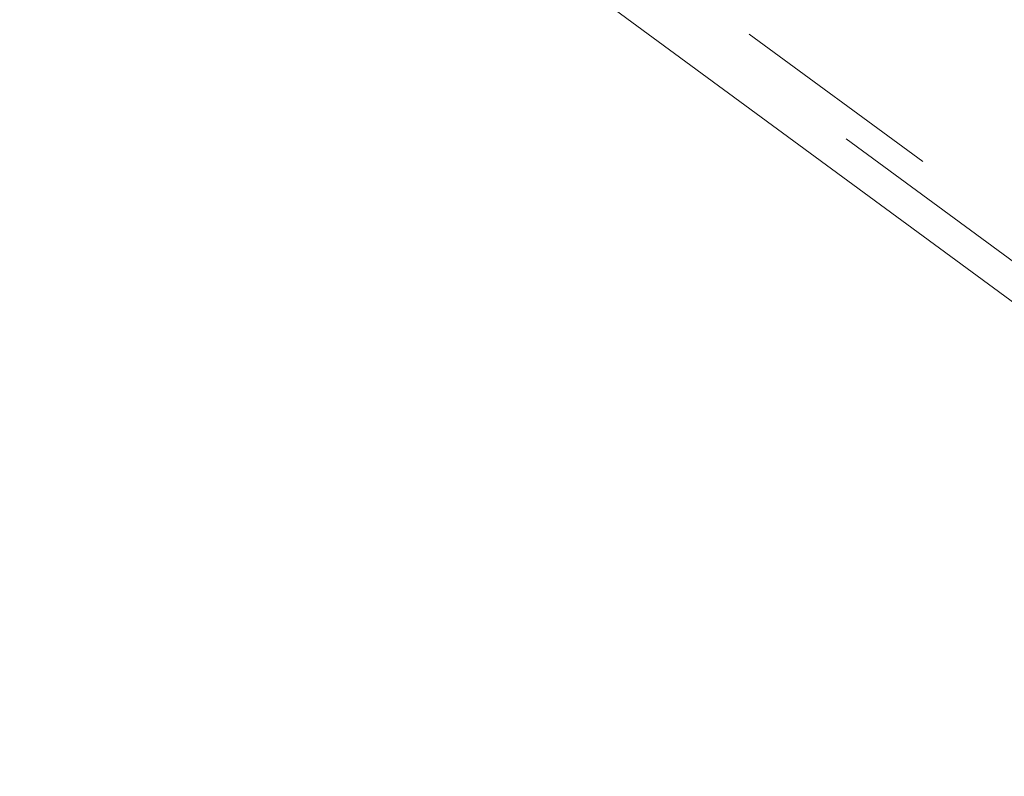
# Model space of a CAD drawing. Header units: metres. Extents: x 135583 to 135939, y 457896 to 458258.
# Tile 59 of 256: x 135653.63 to 135662.78, y 458021.46 to 458028.49. Entities that reach past the tile are written whole.
import ezdxf

# ---------------------------------------------------------------- set-up
doc = ezdxf.new("R2010")
doc.units = ezdxf.units.M
doc.linetypes.add('Hidden', pattern=[4, 2, -2])
doc.layers.add('NIEUWE INSTALLATIE', color=250, linetype='Continuous', lineweight=0)

msp = doc.modelspace()

# ---------------------------------------------------------------- linework, layer by layer
at = {"layer": 'NIEUWE INSTALLATIE', "linetype": 'Hidden'}
for p, q in [((135653.9604, 458033.0918), (135669.514, 458021.6649)), ((135653.9604, 458033.0918), (135669.514, 458021.6649)), ((135669.366, 458021.4634), (135653.8124, 458032.8903)), ((135669.366, 458021.4634), (135653.8124, 458032.8903))]:
    msp.add_line(p, q, dxfattribs=at)
at = {"layer": 'NIEUWE INSTALLATIE'}
msp.add_line((135653.6312, 458032.6437), (135668.7416, 458021.5424), dxfattribs=at)

doc.saveas('drawing.dxf')
